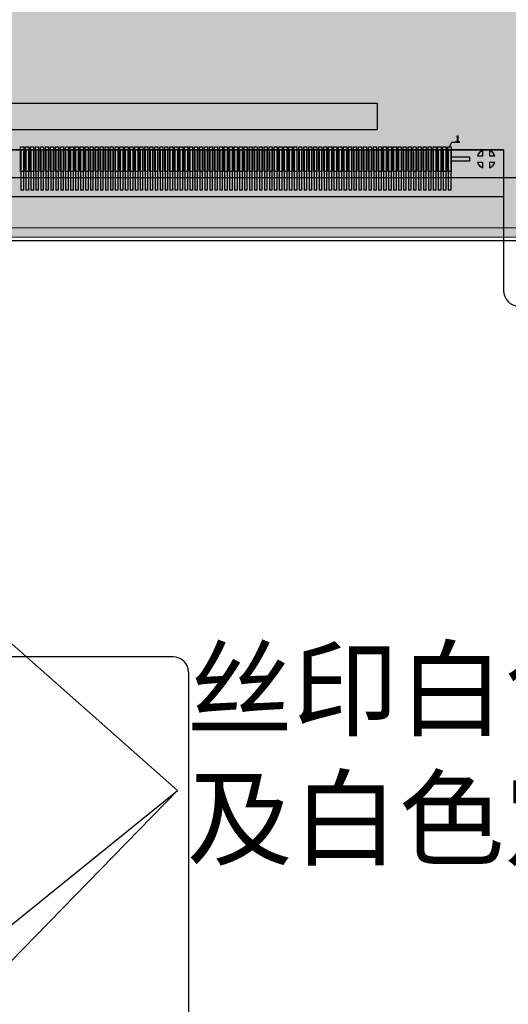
# Model space of a CAD drawing. Header units: millimetres. Extents: x 2436 to 2788, y -3116 to -2823.
# Tile 6 of 12: x 2536 to 2552, y -2983 to -2951. Entities that reach past the tile are written whole.
import ezdxf

# ---------------------------------------------------------------- set-up
doc = ezdxf.new("R2010")
doc.units = ezdxf.units.MM
doc.linetypes.add('CENTER', pattern=[2, 1.25, -0.25, 0.25, -0.25])
for name, color, linetype, lineweight in [('center', 1, 'CENTER', 9), ('DIM', 3, 'Continuous', 13), ('TEXT', 4, 'Continuous', 13)]:
    doc.layers.add(name, color=color, linetype=linetype, lineweight=lineweight)
for name, color, linetype in [('Cover Lens 盖板', 6, 'Continuous'), ('fpc1', 40, 'Continuous'), ('housing', 7, 'Continuous'), ('MECH2', 5, 'Continuous'), ('保护膜', 3, 'Continuous'), ('铁框', 190, 'Continuous')]:
    doc.layers.add(name, color=color, linetype=linetype)
doc.styles.add('SVA', font='txt')
doc.styles.add('宋体', font='txt')
doc.dimstyles.new('Lei-标注', dxfattribs={"dimtxt": 2.5, "dimasz": 2, "dimexe": 0.5, "dimexo": 0.3, "dimtad": 1, "dimtxsty": '宋体', "dimcen": 2.5, "dimclrd": 8, "dimclre": 8, "dimclrt": 4, "dimadec": 0, "dimazin": 2, "dimtfac": 1, "dimtmove": 0, "dimatfit": 3, "dimfxl": 1, "dimarcsym": 0})
doc.dimstyles.new('SVA', dxfattribs={"dimscale": 0.7, "dimtxt": 3, "dimasz": 3, "dimexe": 1.25, "dimexo": 0.625, "dimtad": 1, "dimzin": 1, "dimdsep": 46, "dimtxsty": 'Standard', "dimcen": 3, "dimazin": 0, "dimtfac": 1, "dimtmove": 0, "dimatfit": 3, "dimfxl": 1, "dimlwd": 13, "dimlwe": 13, "dimarcsym": 0})

# ---------------------------------------------------------------- blocks, each defined once
blk = doc.blocks.new('DFGBDFBDFB')
at = {"layer": 'TEXT', "color": 7}
for p, q in [((1460.665, -128.071), (1460.665, -128.24)), ((1460.885, -128.24), (1460.885, -128.071)), ((1460.665, -128.24), (1460.496, -128.24)), ((1461.055, -128.24), (1460.885, -128.24)), ((1460.496, -128.46), (1460.665, -128.46)), ((1460.665, -128.46), (1460.665, -128.629)), ((1460.885, -128.629), (1460.885, -128.46)), ((1460.885, -128.46), (1461.055, -128.46))]:
    blk.add_line(p, q, dxfattribs=at)
for start, end in [(111.5102, 158.4898), (21.5102, 68.4898), (201.5102, 248.4898), (291.5102, 338.4898)]:
    blk.add_arc((1460.775, -128.35), 0.3, start, end, dxfattribs=at)
blk = doc.blocks.new('*D452')
at = {"layer": 'Defpoints', "color": 0, "transparency": 16777216}
for p in [(2508.639, -2958.133), (2478.31, -3008.133), (2541.949, -3008.133)]:
    blk.add_point(p, dxfattribs=at)
at = {"layer": '铁框', "color": 0, "lineweight": 13, "transparency": 16777216}
for p, q in [((2508.202, -2958.133), (2477.435, -2958.133)), ((2478.31, -2960.233), (2478.31, -3006.033)), ((2541.512, -3008.133), (2477.435, -3008.133))]:
    blk.add_line(p, q, dxfattribs=at)
at = {"layer": '铁框', "color": 0, "transparency": 16777216}
for points in [[(2477.96, -2960.233), (2478.66, -2960.233), (2478.31, -2958.133)], [(2477.96, -3006.033), (2478.66, -3006.033), (2478.31, -3008.133)]]:
    blk.add_solid(points, dxfattribs=at)
at = {"layer": '铁框', "color": 3, "transparency": 16777216, "insert": (2476.822, -2983.133), "char_height": 2.1, "attachment_point": 5, "rotation": 90}
blk.add_mtext('50.00', dxfattribs=at)
blk = doc.blocks.new('*D459')
at = {"layer": 'Defpoints', "color": 0, "transparency": 16777216}
for p in [(2502.343, -2971.333), (2526.03, -2971.333), (2541.512, -3008.133)]:
    blk.add_point(p, dxfattribs=at)
at = {"layer": '铁框', "color": 0, "lineweight": 13, "transparency": 16777216}
for p, q in [((2525.593, -2971.333), (2501.468, -2971.333)), ((2502.343, -3006.033), (2502.343, -2973.433)), ((2541.074, -3008.133), (2501.468, -3008.133))]:
    blk.add_line(p, q, dxfattribs=at)
at = {"layer": '铁框', "color": 0, "transparency": 16777216}
for points in [[(2501.993, -2973.433), (2502.693, -2973.433), (2502.343, -2971.333)], [(2501.993, -3006.033), (2502.693, -3006.033), (2502.343, -3008.133)]]:
    blk.add_solid(points, dxfattribs=at)
at = {"layer": '铁框', "color": 3, "transparency": 16777216, "insert": (2500.855, -2989.733), "char_height": 2.1, "attachment_point": 5, "rotation": 90}
blk.add_mtext('36.80', dxfattribs=at)
blk = doc.blocks.new('ctp')
at = {"layer": 'center'}
h = blk.add_hatch(color=7, dxfattribs=at)
h.dxf.hatch_style = 1
h.paths.add_polyline_path([(2207.121, -3029.313), (2179.991, -3029.313), (2179.991, -3112.713), (2207.121, -3112.713), (2207.121, -3105.503), (2182.191, -3105.503), (2182.191, -3031.163), (2207.121, -3031.163)], flags=17)
h.paths.add_polyline_path([(2234.251, -3029.313), (2207.121, -3029.313), (2207.121, -3031.163), (2232.051, -3031.163), (2232.051, -3105.503), (2207.121, -3105.503), (2207.121, -3112.713), (2228.251, -3112.713), (2228.251, -3113.013), (2234.251, -3113.013)], flags=17)
h.paths.add_polyline_path([(2234.551, -3029.013), (2207.121, -3029.013), (2207.121, -3029.313), (2234.251, -3029.313), (2234.251, -3113.013), (2234.551, -3113.013)])
h.paths.add_polyline_path([(2207.121, -3112.713), (2179.991, -3112.713), (2179.991, -3029.313), (2207.121, -3029.313), (2207.121, -3029.013), (2179.691, -3029.013), (2179.691, -3113.013), (2207.121, -3113.013)])
h.paths.add_polyline_path([(2228.251, -3112.713), (2207.121, -3112.713), (2207.121, -3113.013), (2228.251, -3113.013)], flags=16)
h.paths.add_polyline_path([(2199.451, -3125.532), (2199.451, -3111.27), (2197.951, -3111.27), (2197.951, -3125.532)], flags=9)
at = {"layer": 'Cover Lens 盖板', "lineweight": 5}
blk.add_lwpolyline([(2179.691, -3029.013), (2234.551, -3029.013), (2234.551, -3113.013), (2179.691, -3113.013)], close=True, dxfattribs=at)
at = {"layer": '保护膜', "lineweight": 5}
blk.add_lwpolyline([(2233.251, -3117.713), (2229.251, -3117.713, -0.414214), (2228.251, -3116.713), (2228.251, -3112.713), (2179.991, -3112.713), (2179.991, -3029.313), (2234.251, -3029.313), (2234.251, -3116.713, -0.414214)], format="xyb", close=True, dxfattribs=at)

msp = doc.modelspace()

# ---------------------------------------------------------------- linework, layer by layer
at = {"color": 1}
for p, q in [((2550.149, -2954.903), (2550.222, -2954.757)), ((2550.222, -2954.757), (2550.478, -2954.757))]:
    msp.add_line(p, q, dxfattribs=at)
for points in [[(2509.789, -2874.563), (2562.749, -2874.563), (2562.749, -2955.903), (2509.789, -2955.903)], [(2524.969, -2953.503), (2547.819, -2953.503), (2547.819, -2954.353), (2524.969, -2954.353)], [(2536.339, -2954.903), (2536.439, -2954.903), (2536.439, -2955.703), (2536.339, -2955.703)], [(2536.499, -2954.903), (2536.599, -2954.903), (2536.599, -2955.703), (2536.499, -2955.703)], [(2536.659, -2954.903), (2536.759, -2954.903), (2536.759, -2955.703), (2536.659, -2955.703)], [(2536.819, -2954.903), (2536.919, -2954.903), (2536.919, -2955.703), (2536.819, -2955.703)], [(2536.979, -2954.903), (2537.079, -2954.903), (2537.079, -2955.703), (2536.979, -2955.703)], [(2537.139, -2954.903), (2537.239, -2954.903), (2537.239, -2955.703), (2537.139, -2955.703)], [(2537.299, -2954.903), (2537.399, -2954.903), (2537.399, -2955.703), (2537.299, -2955.703)], [(2537.459, -2954.903), (2537.559, -2954.903), (2537.559, -2955.703), (2537.459, -2955.703)], [(2537.619, -2954.903), (2537.719, -2954.903), (2537.719, -2955.703), (2537.619, -2955.703)], [(2537.779, -2954.903), (2537.879, -2954.903), (2537.879, -2955.703), (2537.779, -2955.703)], [(2537.939, -2954.903), (2538.039, -2954.903), (2538.039, -2955.703), (2537.939, -2955.703)], [(2538.099, -2954.903), (2538.199, -2954.903), (2538.199, -2955.703), (2538.099, -2955.703)], [(2538.259, -2954.903), (2538.359, -2954.903), (2538.359, -2955.703), (2538.259, -2955.703)], [(2538.419, -2954.903), (2538.519, -2954.903), (2538.519, -2955.703), (2538.419, -2955.703)], [(2538.579, -2954.903), (2538.679, -2954.903), (2538.679, -2955.703), (2538.579, -2955.703)], [(2538.739, -2954.903), (2538.839, -2954.903), (2538.839, -2955.703), (2538.739, -2955.703)], [(2538.899, -2954.903), (2538.999, -2954.903), (2538.999, -2955.703), (2538.899, -2955.703)], [(2539.059, -2954.903), (2539.159, -2954.903), (2539.159, -2955.703), (2539.059, -2955.703)], [(2539.219, -2954.903), (2539.319, -2954.903), (2539.319, -2955.703), (2539.219, -2955.703)], [(2539.379, -2954.903), (2539.479, -2954.903), (2539.479, -2955.703), (2539.379, -2955.703)], [(2539.539, -2954.903), (2539.639, -2954.903), (2539.639, -2955.703), (2539.539, -2955.703)], [(2539.699, -2954.903), (2539.799, -2954.903), (2539.799, -2955.703), (2539.699, -2955.703)], [(2539.859, -2954.903), (2539.959, -2954.903), (2539.959, -2955.703), (2539.859, -2955.703)], [(2540.019, -2954.903), (2540.119, -2954.903), (2540.119, -2955.703), (2540.019, -2955.703)], [(2540.179, -2954.903), (2540.279, -2954.903), (2540.279, -2955.703), (2540.179, -2955.703)], [(2540.339, -2954.903), (2540.439, -2954.903), (2540.439, -2955.703), (2540.339, -2955.703)], [(2540.499, -2954.903), (2540.599, -2954.903), (2540.599, -2955.703), (2540.499, -2955.703)], [(2540.659, -2954.903), (2540.759, -2954.903), (2540.759, -2955.703), (2540.659, -2955.703)], [(2540.819, -2954.903), (2540.919, -2954.903), (2540.919, -2955.703), (2540.819, -2955.703)], [(2540.979, -2954.903), (2541.079, -2954.903), (2541.079, -2955.703), (2540.979, -2955.703)], [(2541.139, -2954.903), (2541.239, -2954.903), (2541.239, -2955.703), (2541.139, -2955.703)], [(2541.299, -2954.903), (2541.399, -2954.903), (2541.399, -2955.703), (2541.299, -2955.703)], [(2541.459, -2954.903), (2541.559, -2954.903), (2541.559, -2955.703), (2541.459, -2955.703)], [(2541.619, -2954.903), (2541.719, -2954.903), (2541.719, -2955.703), (2541.619, -2955.703)], [(2541.779, -2954.903), (2541.879, -2954.903), (2541.879, -2955.703), (2541.779, -2955.703)], [(2541.939, -2954.903), (2542.039, -2954.903), (2542.039, -2955.703), (2541.939, -2955.703)], [(2542.099, -2954.903), (2542.199, -2954.903), (2542.199, -2955.703), (2542.099, -2955.703)], [(2542.259, -2954.903), (2542.359, -2954.903), (2542.359, -2955.703), (2542.259, -2955.703)], [(2542.419, -2954.903), (2542.519, -2954.903), (2542.519, -2955.703), (2542.419, -2955.703)], [(2542.579, -2954.903), (2542.679, -2954.903), (2542.679, -2955.703), (2542.579, -2955.703)], [(2542.739, -2954.903), (2542.839, -2954.903), (2542.839, -2955.703), (2542.739, -2955.703)], [(2542.899, -2954.903), (2542.999, -2954.903), (2542.999, -2955.703), (2542.899, -2955.703)], [(2543.059, -2954.903), (2543.159, -2954.903), (2543.159, -2955.703), (2543.059, -2955.703)], [(2543.219, -2954.903), (2543.319, -2954.903), (2543.319, -2955.703), (2543.219, -2955.703)], [(2543.379, -2954.903), (2543.479, -2954.903), (2543.479, -2955.703), (2543.379, -2955.703)], [(2543.539, -2954.903), (2543.639, -2954.903), (2543.639, -2955.703), (2543.539, -2955.703)], [(2543.699, -2954.903), (2543.799, -2954.903), (2543.799, -2955.703), (2543.699, -2955.703)], [(2543.859, -2954.903), (2543.959, -2954.903), (2543.959, -2955.703), (2543.859, -2955.703)], [(2544.019, -2954.903), (2544.119, -2954.903), (2544.119, -2955.703), (2544.019, -2955.703)], [(2544.179, -2954.903), (2544.279, -2954.903), (2544.279, -2955.703), (2544.179, -2955.703)], [(2544.339, -2954.903), (2544.439, -2954.903), (2544.439, -2955.703), (2544.339, -2955.703)], [(2544.499, -2954.903), (2544.599, -2954.903), (2544.599, -2955.703), (2544.499, -2955.703)], [(2544.659, -2954.903), (2544.759, -2954.903), (2544.759, -2955.703), (2544.659, -2955.703)], [(2544.819, -2954.903), (2544.919, -2954.903), (2544.919, -2955.703), (2544.819, -2955.703)], [(2544.979, -2954.903), (2545.079, -2954.903), (2545.079, -2955.703), (2544.979, -2955.703)], [(2545.139, -2954.903), (2545.239, -2954.903), (2545.239, -2955.703), (2545.139, -2955.703)], [(2545.299, -2954.903), (2545.399, -2954.903), (2545.399, -2955.703), (2545.299, -2955.703)], [(2545.459, -2954.903), (2545.559, -2954.903), (2545.559, -2955.703), (2545.459, -2955.703)], [(2545.619, -2954.903), (2545.719, -2954.903), (2545.719, -2955.703), (2545.619, -2955.703)], [(2545.779, -2954.903), (2545.879, -2954.903), (2545.879, -2955.703), (2545.779, -2955.703)], [(2545.939, -2954.903), (2546.039, -2954.903), (2546.039, -2955.703), (2545.939, -2955.703)], [(2546.099, -2954.903), (2546.199, -2954.903), (2546.199, -2955.703), (2546.099, -2955.703)], [(2546.259, -2954.903), (2546.359, -2954.903), (2546.359, -2955.703), (2546.259, -2955.703)], [(2546.419, -2954.903), (2546.519, -2954.903), (2546.519, -2955.703), (2546.419, -2955.703)], [(2546.579, -2954.903), (2546.679, -2954.903), (2546.679, -2955.703), (2546.579, -2955.703)], [(2546.739, -2954.903), (2546.839, -2954.903), (2546.839, -2955.703), (2546.739, -2955.703)], [(2546.899, -2954.903), (2546.999, -2954.903), (2546.999, -2955.703), (2546.899, -2955.703)], [(2547.059, -2954.903), (2547.159, -2954.903), (2547.159, -2955.703), (2547.059, -2955.703)], [(2547.219, -2954.903), (2547.319, -2954.903), (2547.319, -2955.703), (2547.219, -2955.703)], [(2547.379, -2954.903), (2547.479, -2954.903), (2547.479, -2955.703), (2547.379, -2955.703)], [(2547.539, -2954.903), (2547.639, -2954.903), (2547.639, -2955.703), (2547.539, -2955.703)], [(2547.699, -2954.903), (2547.799, -2954.903), (2547.799, -2955.703), (2547.699, -2955.703)], [(2547.859, -2954.903), (2547.959, -2954.903), (2547.959, -2955.703), (2547.859, -2955.703)], [(2548.019, -2954.903), (2548.119, -2954.903), (2548.119, -2955.703), (2548.019, -2955.703)], [(2548.179, -2954.903), (2548.279, -2954.903), (2548.279, -2955.703), (2548.179, -2955.703)], [(2548.339, -2954.903), (2548.439, -2954.903), (2548.439, -2955.703), (2548.339, -2955.703)], [(2548.499, -2954.903), (2548.599, -2954.903), (2548.599, -2955.703), (2548.499, -2955.703)], [(2548.659, -2954.903), (2548.759, -2954.903), (2548.759, -2955.703), (2548.659, -2955.703)], [(2548.819, -2954.903), (2548.919, -2954.903), (2548.919, -2955.703), (2548.819, -2955.703)], [(2548.979, -2954.903), (2549.079, -2954.903), (2549.079, -2955.703), (2548.979, -2955.703)], [(2549.139, -2954.903), (2549.239, -2954.903), (2549.239, -2955.703), (2549.139, -2955.703)], [(2549.299, -2954.903), (2549.399, -2954.903), (2549.399, -2955.703), (2549.299, -2955.703)], [(2549.459, -2954.903), (2549.559, -2954.903), (2549.559, -2955.703), (2549.459, -2955.703)], [(2549.619, -2954.903), (2549.719, -2954.903), (2549.719, -2955.703), (2549.619, -2955.703)], [(2549.779, -2954.903), (2549.879, -2954.903), (2549.879, -2955.703), (2549.779, -2955.703)], [(2549.939, -2954.903), (2550.039, -2954.903), (2550.039, -2955.703), (2549.939, -2955.703)], [(2550.099, -2954.903), (2550.199, -2954.903), (2550.199, -2955.703), (2550.099, -2955.703)]]:
    msp.add_lwpolyline(points, close=True, dxfattribs=at)
at = {"layer": 'fpc1'}
for p, q in [((2525.53, -2955.003), (2551.888, -2955.003)), ((2551.888, -2955.003), (2525.53, -2955.003)), ((2525.53, -2955.003), (2551.888, -2955.003)), ((2551.219, -2955.193), (2551.219, -2955.023)), ((2551.219, -2955.193), (2551.219, -2955.023)), ((2551.439, -2955.023), (2551.439, -2955.193)), ((2551.439, -2955.023), (2551.439, -2955.193)), ((2551.888, -2955.003), (2551.888, -2959.533)), ((2551.05, -2955.193), (2551.219, -2955.193)), ((2551.05, -2955.193), (2551.219, -2955.193)), ((2551.219, -2955.413), (2551.05, -2955.413)), ((2551.219, -2955.413), (2551.05, -2955.413)), ((2551.219, -2955.582), (2551.219, -2955.413)), ((2551.219, -2955.582), (2551.219, -2955.413)), ((2551.439, -2955.193), (2551.608, -2955.193)), ((2551.439, -2955.193), (2551.608, -2955.193)), ((2551.608, -2955.413), (2551.439, -2955.413)), ((2551.439, -2955.413), (2551.439, -2955.582)), ((2551.608, -2955.413), (2551.439, -2955.413)), ((2551.439, -2955.413), (2551.439, -2955.582)), ((2525.53, -2956.503), (2551.888, -2956.503)), ((2541.249, -2971.333), (2526.03, -2971.333)), ((2541.749, -2971.833), (2541.749, -3007.933))]:
    msp.add_line(p, q, dxfattribs=at)
for centre, radius, start, end in [((2551.329, -2955.303), 0.3, 111.5102, 158.4898), ((2551.329, -2955.303), 0.3, 111.5102, 158.4898), ((2551.329, -2955.303), 0.3, 21.5102, 68.4898), ((2551.329, -2955.303), 0.3, 21.5102, 68.4898), ((2551.329, -2955.303), 0.3, 201.5102, 248.4898), ((2551.329, -2955.303), 0.3, 201.5102, 248.4898), ((2551.329, -2955.303), 0.3, 291.5102, 338.4898), ((2551.329, -2955.303), 0.3, 291.5102, 338.4898), ((2552.388, -2959.533), 0.5, 180, 270), ((2541.249, -2971.833), 0.5, 0, 90)]:
    msp.add_arc(centre, radius, start, end, dxfattribs=at)
at = {"layer": 'housing'}
for p, q in [((2536.349, -2955.003), (2536.349, -2956.303)), ((2536.349, -2955.003), (2536.429, -2955.003)), ((2536.429, -2955.003), (2536.429, -2956.303)), ((2536.509, -2955.003), (2536.509, -2956.303)), ((2536.509, -2955.003), (2536.589, -2955.003)), ((2536.589, -2955.003), (2536.589, -2956.303)), ((2536.669, -2955.003), (2536.669, -2956.303)), ((2536.669, -2955.003), (2536.749, -2955.003)), ((2536.749, -2955.003), (2536.749, -2956.303)), ((2536.829, -2955.003), (2536.829, -2956.303)), ((2536.829, -2955.003), (2536.909, -2955.003)), ((2536.909, -2955.003), (2536.909, -2956.303)), ((2536.989, -2955.003), (2536.989, -2956.303)), ((2536.989, -2955.003), (2537.069, -2955.003)), ((2537.069, -2955.003), (2537.069, -2956.303)), ((2537.149, -2955.003), (2537.149, -2956.303)), ((2537.149, -2955.003), (2537.229, -2955.003)), ((2537.229, -2955.003), (2537.229, -2956.303)), ((2537.309, -2955.003), (2537.309, -2956.303)), ((2537.309, -2955.003), (2537.389, -2955.003)), ((2537.389, -2955.003), (2537.389, -2956.303)), ((2537.469, -2955.003), (2537.469, -2956.303)), ((2537.469, -2955.003), (2537.549, -2955.003)), ((2537.549, -2955.003), (2537.549, -2956.303)), ((2537.629, -2955.003), (2537.629, -2956.303)), ((2537.629, -2955.003), (2537.709, -2955.003)), ((2537.709, -2955.003), (2537.709, -2956.303)), ((2537.789, -2955.003), (2537.789, -2956.303)), ((2537.789, -2955.003), (2537.869, -2955.003)), ((2537.869, -2955.003), (2537.869, -2956.303)), ((2537.949, -2955.003), (2537.949, -2956.303)), ((2537.949, -2955.003), (2538.029, -2955.003)), ((2538.029, -2955.003), (2538.029, -2956.303)), ((2538.109, -2955.003), (2538.109, -2956.303)), ((2538.109, -2955.003), (2538.189, -2955.003)), ((2538.189, -2955.003), (2538.189, -2956.303)), ((2538.269, -2955.003), (2538.269, -2956.303)), ((2538.269, -2955.003), (2538.349, -2955.003)), ((2538.349, -2955.003), (2538.349, -2956.303)), ((2538.429, -2955.003), (2538.429, -2956.303)), ((2538.429, -2955.003), (2538.509, -2955.003)), ((2538.509, -2955.003), (2538.509, -2956.303)), ((2538.589, -2955.003), (2538.589, -2956.303)), ((2538.589, -2955.003), (2538.669, -2955.003)), ((2538.669, -2955.003), (2538.669, -2956.303)), ((2538.749, -2955.003), (2538.749, -2956.303)), ((2538.749, -2955.003), (2538.829, -2955.003)), ((2538.829, -2955.003), (2538.829, -2956.303)), ((2538.909, -2955.003), (2538.909, -2956.303)), ((2538.909, -2955.003), (2538.989, -2955.003)), ((2538.989, -2955.003), (2538.989, -2956.303)), ((2539.069, -2955.003), (2539.069, -2956.303)), ((2539.069, -2955.003), (2539.149, -2955.003)), ((2539.149, -2955.003), (2539.149, -2956.303)), ((2539.229, -2955.003), (2539.229, -2956.303)), ((2539.229, -2955.003), (2539.309, -2955.003)), ((2539.309, -2955.003), (2539.309, -2956.303)), ((2539.389, -2955.003), (2539.389, -2956.303)), ((2539.389, -2955.003), (2539.469, -2955.003)), ((2539.469, -2955.003), (2539.469, -2956.303)), ((2539.549, -2955.003), (2539.549, -2956.303)), ((2539.549, -2955.003), (2539.629, -2955.003)), ((2539.629, -2955.003), (2539.629, -2956.303)), ((2539.709, -2955.003), (2539.709, -2956.303)), ((2539.709, -2955.003), (2539.789, -2955.003)), ((2539.789, -2955.003), (2539.789, -2956.303)), ((2539.869, -2955.003), (2539.869, -2956.303)), ((2539.869, -2955.003), (2539.949, -2955.003)), ((2539.949, -2955.003), (2539.949, -2956.303)), ((2540.029, -2955.003), (2540.029, -2956.303)), ((2540.029, -2955.003), (2540.109, -2955.003)), ((2540.109, -2955.003), (2540.109, -2956.303)), ((2540.189, -2955.003), (2540.189, -2956.303)), ((2540.189, -2955.003), (2540.269, -2955.003)), ((2540.269, -2955.003), (2540.269, -2956.303)), ((2540.349, -2955.003), (2540.349, -2956.303)), ((2540.349, -2955.003), (2540.429, -2955.003)), ((2540.429, -2955.003), (2540.429, -2956.303)), ((2540.509, -2955.003), (2540.509, -2956.303)), ((2540.509, -2955.003), (2540.589, -2955.003)), ((2540.589, -2955.003), (2540.589, -2956.303)), ((2540.669, -2955.003), (2540.669, -2956.303)), ((2540.669, -2955.003), (2540.749, -2955.003)), ((2540.749, -2955.003), (2540.749, -2956.303)), ((2540.829, -2955.003), (2540.829, -2956.303)), ((2540.829, -2955.003), (2540.909, -2955.003)), ((2540.909, -2955.003), (2540.909, -2956.303)), ((2540.989, -2955.003), (2540.989, -2956.303)), ((2540.989, -2955.003), (2541.069, -2955.003)), ((2541.069, -2955.003), (2541.069, -2956.303)), ((2541.149, -2955.003), (2541.149, -2956.303)), ((2541.149, -2955.003), (2541.229, -2955.003)), ((2541.229, -2955.003), (2541.229, -2956.303)), ((2541.309, -2955.003), (2541.309, -2956.303)), ((2541.309, -2955.003), (2541.389, -2955.003)), ((2541.389, -2955.003), (2541.389, -2956.303)), ((2541.469, -2955.003), (2541.469, -2956.303)), ((2541.469, -2955.003), (2541.549, -2955.003)), ((2541.549, -2955.003), (2541.549, -2956.303)), ((2541.629, -2955.003), (2541.629, -2956.303)), ((2541.629, -2955.003), (2541.709, -2955.003)), ((2541.709, -2955.003), (2541.709, -2956.303)), ((2541.789, -2955.003), (2541.789, -2956.303)), ((2541.789, -2955.003), (2541.869, -2955.003)), ((2541.869, -2955.003), (2541.869, -2956.303)), ((2541.949, -2955.003), (2541.949, -2956.303)), ((2541.949, -2955.003), (2542.029, -2955.003)), ((2542.029, -2955.003), (2542.029, -2956.303)), ((2542.109, -2955.003), (2542.109, -2956.303)), ((2542.109, -2955.003), (2542.189, -2955.003)), ((2542.189, -2955.003), (2542.189, -2956.303)), ((2542.269, -2955.003), (2542.269, -2956.303)), ((2542.269, -2955.003), (2542.349, -2955.003)), ((2542.349, -2955.003), (2542.349, -2956.303)), ((2542.429, -2955.003), (2542.429, -2956.303)), ((2542.429, -2955.003), (2542.509, -2955.003)), ((2542.509, -2955.003), (2542.509, -2956.303)), ((2542.589, -2955.003), (2542.589, -2956.303)), ((2542.589, -2955.003), (2542.669, -2955.003)), ((2542.669, -2955.003), (2542.669, -2956.303)), ((2542.749, -2955.003), (2542.749, -2956.303)), ((2542.749, -2955.003), (2542.829, -2955.003)), ((2542.829, -2955.003), (2542.829, -2956.303)), ((2542.909, -2955.003), (2542.909, -2956.303)), ((2542.909, -2955.003), (2542.989, -2955.003)), ((2542.989, -2955.003), (2542.989, -2956.303)), ((2543.069, -2955.003), (2543.069, -2956.303)), ((2543.069, -2955.003), (2543.149, -2955.003)), ((2543.149, -2955.003), (2543.149, -2956.303)), ((2543.229, -2955.003), (2543.229, -2956.303)), ((2543.229, -2955.003), (2543.309, -2955.003)), ((2543.309, -2955.003), (2543.309, -2956.303)), ((2543.389, -2955.003), (2543.389, -2956.303)), ((2543.389, -2955.003), (2543.469, -2955.003)), ((2543.469, -2955.003), (2543.469, -2956.303)), ((2543.549, -2955.003), (2543.549, -2956.303)), ((2543.549, -2955.003), (2543.629, -2955.003)), ((2543.629, -2955.003), (2543.629, -2956.303)), ((2543.709, -2955.003), (2543.709, -2956.303)), ((2543.709, -2955.003), (2543.789, -2955.003)), ((2543.789, -2955.003), (2543.789, -2956.303)), ((2543.869, -2955.003), (2543.869, -2956.303)), ((2543.869, -2955.003), (2543.949, -2955.003)), ((2543.949, -2955.003), (2543.949, -2956.303)), ((2544.029, -2955.003), (2544.029, -2956.303)), ((2544.029, -2955.003), (2544.109, -2955.003)), ((2544.109, -2955.003), (2544.109, -2956.303)), ((2544.189, -2955.003), (2544.189, -2956.303)), ((2544.189, -2955.003), (2544.269, -2955.003)), ((2544.269, -2955.003), (2544.269, -2956.303)), ((2544.349, -2955.003), (2544.349, -2956.303)), ((2544.349, -2955.003), (2544.429, -2955.003)), ((2544.429, -2955.003), (2544.429, -2956.303)), ((2544.509, -2955.003), (2544.509, -2956.303)), ((2544.509, -2955.003), (2544.589, -2955.003)), ((2544.589, -2955.003), (2544.589, -2956.303)), ((2544.669, -2955.003), (2544.669, -2956.303)), ((2544.669, -2955.003), (2544.749, -2955.003)), ((2544.749, -2955.003), (2544.749, -2956.303)), ((2544.829, -2955.003), (2544.829, -2956.303)), ((2544.829, -2955.003), (2544.909, -2955.003)), ((2544.909, -2955.003), (2544.909, -2956.303)), ((2544.989, -2955.003), (2544.989, -2956.303)), ((2544.989, -2955.003), (2545.069, -2955.003)), ((2545.069, -2955.003), (2545.069, -2956.303)), ((2545.149, -2955.003), (2545.149, -2956.303)), ((2545.149, -2955.003), (2545.229, -2955.003)), ((2545.229, -2955.003), (2545.229, -2956.303)), ((2545.309, -2955.003), (2545.309, -2956.303)), ((2545.309, -2955.003), (2545.389, -2955.003)), ((2545.389, -2955.003), (2545.389, -2956.303)), ((2545.469, -2955.003), (2545.469, -2956.303)), ((2545.469, -2955.003), (2545.549, -2955.003)), ((2545.549, -2955.003), (2545.549, -2956.303)), ((2545.629, -2955.003), (2545.629, -2956.303)), ((2545.629, -2955.003), (2545.709, -2955.003)), ((2545.709, -2955.003), (2545.709, -2956.303)), ((2545.789, -2955.003), (2545.789, -2956.303)), ((2545.789, -2955.003), (2545.869, -2955.003)), ((2545.869, -2955.003), (2545.869, -2956.303)), ((2545.949, -2955.003), (2545.949, -2956.303)), ((2545.949, -2955.003), (2546.029, -2955.003)), ((2546.029, -2955.003), (2546.029, -2956.303)), ((2546.109, -2955.003), (2546.109, -2956.303)), ((2546.109, -2955.003), (2546.189, -2955.003)), ((2546.189, -2955.003), (2546.189, -2956.303)), ((2546.269, -2955.003), (2546.269, -2956.303)), ((2546.269, -2955.003), (2546.349, -2955.003)), ((2546.349, -2955.003), (2546.349, -2956.303)), ((2546.429, -2955.003), (2546.429, -2956.303)), ((2546.429, -2955.003), (2546.509, -2955.003)), ((2546.509, -2955.003), (2546.509, -2956.303)), ((2546.589, -2955.003), (2546.589, -2956.303)), ((2546.589, -2955.003), (2546.669, -2955.003)), ((2546.669, -2955.003), (2546.669, -2956.303)), ((2546.749, -2955.003), (2546.749, -2956.303)), ((2546.749, -2955.003), (2546.829, -2955.003)), ((2546.829, -2955.003), (2546.829, -2956.303)), ((2546.909, -2955.003), (2546.909, -2956.303)), ((2546.909, -2955.003), (2546.989, -2955.003)), ((2546.989, -2955.003), (2546.989, -2956.303)), ((2547.069, -2955.003), (2547.069, -2956.303)), ((2547.069, -2955.003), (2547.149, -2955.003)), ((2547.149, -2955.003), (2547.149, -2956.303)), ((2547.229, -2955.003), (2547.229, -2956.303)), ((2547.229, -2955.003), (2547.309, -2955.003)), ((2547.309, -2955.003), (2547.309, -2956.303)), ((2547.389, -2955.003), (2547.389, -2956.303)), ((2547.389, -2955.003), (2547.469, -2955.003)), ((2547.469, -2955.003), (2547.469, -2956.303)), ((2547.549, -2955.003), (2547.549, -2956.303)), ((2547.549, -2955.003), (2547.629, -2955.003)), ((2547.629, -2955.003), (2547.629, -2956.303)), ((2547.709, -2955.003), (2547.709, -2956.303)), ((2547.709, -2955.003), (2547.789, -2955.003)), ((2547.789, -2955.003), (2547.789, -2956.303)), ((2547.869, -2955.003), (2547.869, -2956.303)), ((2547.869, -2955.003), (2547.949, -2955.003)), ((2547.949, -2955.003), (2547.949, -2956.303)), ((2548.029, -2955.003), (2548.029, -2956.303)), ((2548.029, -2955.003), (2548.109, -2955.003)), ((2548.109, -2955.003), (2548.109, -2956.303)), ((2548.189, -2955.003), (2548.189, -2956.303)), ((2548.189, -2955.003), (2548.269, -2955.003)), ((2548.269, -2955.003), (2548.269, -2956.303)), ((2548.349, -2955.003), (2548.349, -2956.303)), ((2548.349, -2955.003), (2548.429, -2955.003)), ((2548.429, -2955.003), (2548.429, -2956.303)), ((2548.509, -2955.003), (2548.509, -2956.303)), ((2548.509, -2955.003), (2548.589, -2955.003)), ((2548.589, -2955.003), (2548.589, -2956.303)), ((2548.669, -2955.003), (2548.669, -2956.303)), ((2548.669, -2955.003), (2548.749, -2955.003)), ((2548.749, -2955.003), (2548.749, -2956.303)), ((2548.829, -2955.003), (2548.829, -2956.303)), ((2548.829, -2955.003), (2548.909, -2955.003)), ((2548.909, -2955.003), (2548.909, -2956.303)), ((2548.989, -2955.003), (2548.989, -2956.303)), ((2548.989, -2955.003), (2549.069, -2955.003)), ((2549.069, -2955.003), (2549.069, -2956.303)), ((2549.149, -2955.003), (2549.149, -2956.303)), ((2549.149, -2955.003), (2549.229, -2955.003)), ((2549.229, -2955.003), (2549.229, -2956.303)), ((2549.309, -2955.003), (2549.309, -2956.303)), ((2549.309, -2955.003), (2549.389, -2955.003)), ((2549.389, -2955.003), (2549.389, -2956.303)), ((2549.469, -2955.003), (2549.469, -2956.303)), ((2549.469, -2955.003), (2549.549, -2955.003)), ((2549.549, -2955.003), (2549.549, -2956.303)), ((2549.629, -2955.003), (2549.629, -2956.303)), ((2549.629, -2955.003), (2549.709, -2955.003)), ((2549.709, -2955.003), (2549.709, -2956.303)), ((2549.789, -2955.003), (2549.789, -2956.303)), ((2549.789, -2955.003), (2549.869, -2955.003)), ((2549.869, -2955.003), (2549.869, -2956.303)), ((2549.949, -2955.003), (2549.949, -2956.303)), ((2549.949, -2955.003), (2550.029, -2955.003)), ((2550.029, -2955.003), (2550.029, -2956.303)), ((2550.109, -2955.003), (2550.109, -2956.303)), ((2550.109, -2955.003), (2550.189, -2955.003)), ((2550.189, -2955.003), (2550.189, -2956.303)), ((2550.789, -2955.243), (2550.189, -2955.243)), ((2550.789, -2955.363), (2550.189, -2955.363)), ((2550.789, -2955.243), (2550.789, -2955.363)), ((2556.699, -2957.933), (2516.639, -2957.933))]:
    msp.add_line(p, q, dxfattribs=at)
for points in [[(2536.429, -2956.303), (2536.349, -2956.303)], [(2536.589, -2956.303), (2536.509, -2956.303)], [(2536.749, -2956.303), (2536.669, -2956.303)], [(2536.909, -2956.303), (2536.829, -2956.303)], [(2537.069, -2956.303), (2536.989, -2956.303)], [(2537.229, -2956.303), (2537.149, -2956.303)], [(2537.389, -2956.303), (2537.309, -2956.303)], [(2537.549, -2956.303), (2537.469, -2956.303)], [(2537.709, -2956.303), (2537.629, -2956.303)], [(2537.869, -2956.303), (2537.789, -2956.303)], [(2538.029, -2956.303), (2537.949, -2956.303)], [(2538.189, -2956.303), (2538.109, -2956.303)], [(2538.349, -2956.303), (2538.269, -2956.303)], [(2538.509, -2956.303), (2538.429, -2956.303)], [(2538.669, -2956.303), (2538.589, -2956.303)], [(2538.829, -2956.303), (2538.749, -2956.303)], [(2538.989, -2956.303), (2538.909, -2956.303)], [(2539.149, -2956.303), (2539.069, -2956.303)], [(2539.309, -2956.303), (2539.229, -2956.303)], [(2539.469, -2956.303), (2539.389, -2956.303)], [(2539.629, -2956.303), (2539.549, -2956.303)], [(2539.789, -2956.303), (2539.709, -2956.303)], [(2539.949, -2956.303), (2539.869, -2956.303)], [(2540.109, -2956.303), (2540.029, -2956.303)], [(2540.269, -2956.303), (2540.189, -2956.303)], [(2540.429, -2956.303), (2540.349, -2956.303)], [(2540.589, -2956.303), (2540.509, -2956.303)], [(2540.749, -2956.303), (2540.669, -2956.303)], [(2540.909, -2956.303), (2540.829, -2956.303)], [(2541.069, -2956.303), (2540.989, -2956.303)], [(2541.229, -2956.303), (2541.149, -2956.303)], [(2541.389, -2956.303), (2541.309, -2956.303)], [(2541.549, -2956.303), (2541.469, -2956.303)], [(2541.709, -2956.303), (2541.629, -2956.303)], [(2541.869, -2956.303), (2541.789, -2956.303)], [(2542.029, -2956.303), (2541.949, -2956.303)], [(2542.189, -2956.303), (2542.109, -2956.303)], [(2542.349, -2956.303), (2542.269, -2956.303)], [(2542.509, -2956.303), (2542.429, -2956.303)], [(2542.669, -2956.303), (2542.589, -2956.303)], [(2542.829, -2956.303), (2542.749, -2956.303)], [(2542.989, -2956.303), (2542.909, -2956.303)], [(2543.149, -2956.303), (2543.069, -2956.303)], [(2543.309, -2956.303), (2543.229, -2956.303)], [(2543.469, -2956.303), (2543.389, -2956.303)], [(2543.629, -2956.303), (2543.549, -2956.303)], [(2543.789, -2956.303), (2543.709, -2956.303)], [(2543.949, -2956.303), (2543.869, -2956.303)], [(2544.109, -2956.303), (2544.029, -2956.303)], [(2544.269, -2956.303), (2544.189, -2956.303)], [(2544.429, -2956.303), (2544.349, -2956.303)], [(2544.589, -2956.303), (2544.509, -2956.303)], [(2544.749, -2956.303), (2544.669, -2956.303)], [(2544.909, -2956.303), (2544.829, -2956.303)], [(2545.069, -2956.303), (2544.989, -2956.303)], [(2545.229, -2956.303), (2545.149, -2956.303)], [(2545.389, -2956.303), (2545.309, -2956.303)], [(2545.549, -2956.303), (2545.469, -2956.303)], [(2545.709, -2956.303), (2545.629, -2956.303)], [(2545.869, -2956.303), (2545.789, -2956.303)], [(2546.029, -2956.303), (2545.949, -2956.303)], [(2546.189, -2956.303), (2546.109, -2956.303)], [(2546.349, -2956.303), (2546.269, -2956.303)], [(2546.509, -2956.303), (2546.429, -2956.303)], [(2546.669, -2956.303), (2546.589, -2956.303)], [(2546.829, -2956.303), (2546.749, -2956.303)], [(2546.989, -2956.303), (2546.909, -2956.303)], [(2547.149, -2956.303), (2547.069, -2956.303)], [(2547.309, -2956.303), (2547.229, -2956.303)], [(2547.469, -2956.303), (2547.389, -2956.303)], [(2547.629, -2956.303), (2547.549, -2956.303)], [(2547.789, -2956.303), (2547.709, -2956.303)], [(2547.949, -2956.303), (2547.869, -2956.303)], [(2548.109, -2956.303), (2548.029, -2956.303)], [(2548.269, -2956.303), (2548.189, -2956.303)], [(2548.429, -2956.303), (2548.349, -2956.303)], [(2548.589, -2956.303), (2548.509, -2956.303)], [(2548.749, -2956.303), (2548.669, -2956.303)], [(2548.909, -2956.303), (2548.829, -2956.303)], [(2549.069, -2956.303), (2548.989, -2956.303)], [(2549.229, -2956.303), (2549.149, -2956.303)], [(2549.389, -2956.303), (2549.309, -2956.303)], [(2549.549, -2956.303), (2549.469, -2956.303)], [(2549.709, -2956.303), (2549.629, -2956.303)], [(2549.869, -2956.303), (2549.789, -2956.303)], [(2550.029, -2956.303), (2549.949, -2956.303)], [(2550.189, -2956.303), (2550.109, -2956.303)]]:
    msp.add_lwpolyline(points, dxfattribs=at)
at = {"layer": 'MECH2'}
for p, q in [((2550.149, -2954.903), (2550.222, -2954.757)), ((2550.149, -2954.903), (2550.222, -2954.757)), ((2550.222, -2954.757), (2550.478, -2954.757)), ((2550.222, -2954.757), (2550.478, -2954.757)), ((2536.339, -2954.903), (2536.439, -2954.903)), ((2536.499, -2954.903), (2536.599, -2954.903)), ((2536.659, -2954.903), (2536.759, -2954.903)), ((2536.819, -2954.903), (2536.919, -2954.903)), ((2536.979, -2954.903), (2537.079, -2954.903)), ((2537.139, -2954.903), (2537.239, -2954.903)), ((2537.299, -2954.903), (2537.399, -2954.903)), ((2537.459, -2954.903), (2537.559, -2954.903)), ((2537.619, -2954.903), (2537.719, -2954.903)), ((2537.779, -2954.903), (2537.879, -2954.903)), ((2537.939, -2954.903), (2538.039, -2954.903)), ((2538.099, -2954.903), (2538.199, -2954.903)), ((2538.259, -2954.903), (2538.359, -2954.903)), ((2538.419, -2954.903), (2538.519, -2954.903)), ((2538.579, -2954.903), (2538.679, -2954.903)), ((2538.739, -2954.903), (2538.839, -2954.903)), ((2538.899, -2954.903), (2538.999, -2954.903)), ((2539.059, -2954.903), (2539.159, -2954.903)), ((2539.219, -2954.903), (2539.319, -2954.903)), ((2539.379, -2954.903), (2539.479, -2954.903)), ((2539.539, -2954.903), (2539.639, -2954.903)), ((2539.699, -2954.903), (2539.799, -2954.903)), ((2539.859, -2954.903), (2539.959, -2954.903)), ((2540.019, -2954.903), (2540.119, -2954.903)), ((2540.179, -2954.903), (2540.279, -2954.903)), ((2540.339, -2954.903), (2540.439, -2954.903)), ((2540.499, -2954.903), (2540.599, -2954.903)), ((2540.659, -2954.903), (2540.759, -2954.903)), ((2540.819, -2954.903), (2540.919, -2954.903)), ((2540.979, -2954.903), (2541.079, -2954.903)), ((2541.139, -2954.903), (2541.239, -2954.903)), ((2541.299, -2954.903), (2541.399, -2954.903)), ((2541.459, -2954.903), (2541.559, -2954.903)), ((2541.619, -2954.903), (2541.719, -2954.903)), ((2541.779, -2954.903), (2541.879, -2954.903)), ((2541.939, -2954.903), (2542.039, -2954.903)), ((2542.099, -2954.903), (2542.199, -2954.903)), ((2542.259, -2954.903), (2542.359, -2954.903)), ((2542.419, -2954.903), (2542.519, -2954.903)), ((2542.579, -2954.903), (2542.679, -2954.903)), ((2542.739, -2954.903), (2542.839, -2954.903)), ((2542.899, -2954.903), (2542.999, -2954.903)), ((2543.059, -2954.903), (2543.159, -2954.903)), ((2543.219, -2954.903), (2543.319, -2954.903)), ((2543.379, -2954.903), (2543.479, -2954.903)), ((2543.539, -2954.903), (2543.639, -2954.903)), ((2543.699, -2954.903), (2543.799, -2954.903)), ((2543.859, -2954.903), (2543.959, -2954.903)), ((2544.019, -2954.903), (2544.119, -2954.903)), ((2544.179, -2954.903), (2544.279, -2954.903)), ((2544.339, -2954.903), (2544.439, -2954.903)), ((2544.499, -2954.903), (2544.599, -2954.903)), ((2544.659, -2954.903), (2544.759, -2954.903)), ((2544.819, -2954.903), (2544.919, -2954.903)), ((2544.979, -2954.903), (2545.079, -2954.903)), ((2545.139, -2954.903), (2545.239, -2954.903)), ((2545.299, -2954.903), (2545.399, -2954.903)), ((2545.459, -2954.903), (2545.559, -2954.903)), ((2545.619, -2954.903), (2545.719, -2954.903)), ((2545.779, -2954.903), (2545.879, -2954.903)), ((2545.939, -2954.903), (2546.039, -2954.903)), ((2546.099, -2954.903), (2546.199, -2954.903)), ((2546.259, -2954.903), (2546.359, -2954.903)), ((2546.419, -2954.903), (2546.519, -2954.903)), ((2546.579, -2954.903), (2546.679, -2954.903)), ((2546.739, -2954.903), (2546.839, -2954.903)), ((2546.899, -2954.903), (2546.999, -2954.903)), ((2547.059, -2954.903), (2547.159, -2954.903)), ((2547.219, -2954.903), (2547.319, -2954.903)), ((2547.379, -2954.903), (2547.479, -2954.903)), ((2547.539, -2954.903), (2547.639, -2954.903)), ((2547.699, -2954.903), (2547.799, -2954.903)), ((2547.859, -2954.903), (2547.959, -2954.903)), ((2548.019, -2954.903), (2548.119, -2954.903)), ((2548.179, -2954.903), (2548.279, -2954.903)), ((2548.339, -2954.903), (2548.439, -2954.903)), ((2548.499, -2954.903), (2548.599, -2954.903)), ((2548.659, -2954.903), (2548.759, -2954.903)), ((2548.819, -2954.903), (2548.919, -2954.903)), ((2548.979, -2954.903), (2549.079, -2954.903)), ((2549.139, -2954.903), (2549.239, -2954.903)), ((2549.299, -2954.903), (2549.399, -2954.903)), ((2549.459, -2954.903), (2549.559, -2954.903)), ((2549.619, -2954.903), (2549.719, -2954.903)), ((2549.779, -2954.903), (2549.879, -2954.903)), ((2549.939, -2954.903), (2550.039, -2954.903)), ((2550.099, -2954.903), (2550.199, -2954.903))]:
    msp.add_line(p, q, dxfattribs=at)

# ---------------------------------------------------------------- block references
at = {"color": 1, "xscale": -1}
msp.add_blockref('DFGBDFBDFB', (4012.105, -2826.953), dxfattribs=at)
at = {"layer": 'center', "color": 0}
msp.add_blockref('ctp', (329.149, 155.201), dxfattribs=at)

# ---------------------------------------------------------------- texts
at = {"color": 1, "insert": (2550.356, -2954.534), "char_height": 0.2, "width": 0.59598, "attachment_point": 1, "style": 'SVA'}
msp.add_mtext('{\\C1;1}', dxfattribs=at)
at = {"layer": 'DIM', "color": 0, "lineweight": 5, "insert": (2541.691, -2971.125), "char_height": 2.5, "attachment_point": 1}
msp.add_mtext_dynamic_manual_height_columns('{\\fSimSun|b0|i0|c134|p2;丝印白色字符\\P及白色定位线}', width=24.5604, gutter_width=12.5, heights=[0], dxfattribs=at)
at = {"layer": 'MECH2', "style": 'SVA'}
msp.add_text('1', height=0.2, dxfattribs=at).set_placement((2550.324, -2954.734))
at = {"layer": 'MECH2', "insert": (2550.356, -2954.534), "char_height": 0.2, "width": 0.59598, "attachment_point": 1, "style": 'SVA'}
msp.add_mtext('{\\C1;1}', dxfattribs=at)

# ---------------------------------------------------------------- dimensions: what is measured, and where the dimension line sits
at = {"layer": '铁框', "color": 0}
for base, p1, p2, picture, middle in [((2478.31, -3008.133), (2508.639, -2958.133), (2541.949, -3008.133), '*D452', (2476.822, -2983.133)), ((2502.343, -2971.333), (2541.512, -3008.133), (2526.03, -2971.333), '*D459', (2500.855, -2989.733))]:
    dim = msp.add_linear_dim(base=base, p1=p1, p2=p2, angle=90, dimstyle='SVA', override={"dimclrt": 3}, dxfattribs=at)
    dim.commit()
    dim.dimension.update_dxf_attribs({"geometry": picture, "text_midpoint": middle})

# ---------------------------------------------------------------- leaders
at = {"layer": 'DIM', "lineweight": 5}
for points in [[(2528.902, -2964.585), (2541.387, -2975.642)], [(2529.519, -2985.249), (2541.387, -2975.642)], [(2529.519, -2987.813), (2541.387, -2975.642)]]:
    msp.add_leader(points, dimstyle='Lei-标注', dxfattribs=at)

doc.saveas('drawing.dxf')
